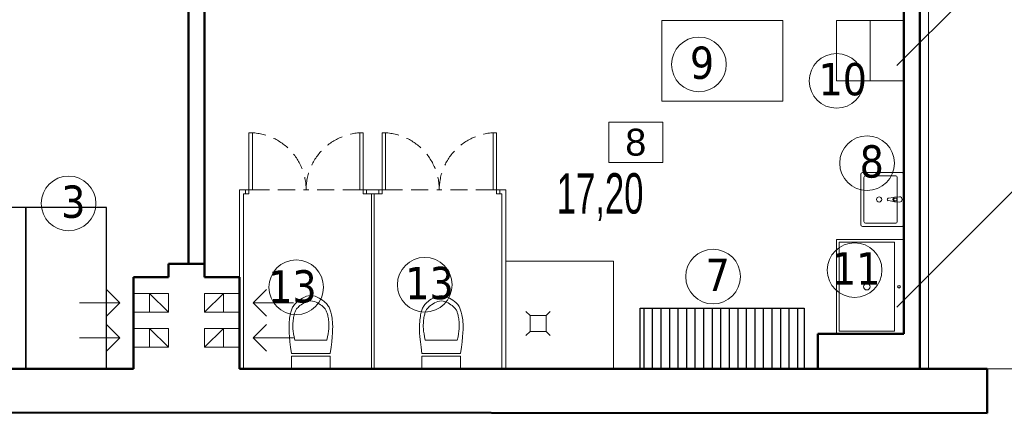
# Model space of a CAD drawing. Header units: millimetres. Extents: x 72202 to 304796, y 21658 to 519946.
# Tile 72 of 95: x 195681 to 196413, y 231333 to 231633. Entities that reach past the tile are written whole.
import ezdxf

# ---------------------------------------------------------------- set-up
doc = ezdxf.new("R2010")
doc.units = ezdxf.units.MM
doc.linetypes.add('DASHED', pattern=[19.05, 12.7, -6.35])
doc.layers.get('Defpoints').update_dxf_attribs({"color": 3})
for name, color, linetype, lineweight in [('DRZWI I OKNA', 30, 'Continuous', 9), ('linia - gruba - projektowana', 170, 'Continuous', 50), ('linia - kreskowanie', 9, 'Continuous', 5), ('linia - meble', 5, 'Continuous', 9), ('linia - rzut - gruba - istn.', 250, 'Continuous', 50), ('LINIA CIENKA', 7, 'Continuous', 13), ('LINIA WYMIAROWANIE', 1, 'Continuous', 9), ('linie - kreskowanie', 9, 'Continuous', 5), ('OPISY', 251, 'Continuous', 9), ('WOD-KAN', 170, 'Continuous', 9), ('wymiary', 1, 'Continuous', 15)]:
    doc.layers.add(name, color=color, linetype=linetype, lineweight=lineweight)
doc.layers.add('LINIA-NIE DRUKOWAĆ', color=3, linetype='Continuous', lineweight=20, plot=False)
doc.styles.add('GENERATED_STYLE_2', font='txt')
doc.styles.add('simplex', font='arial.ttf')
doc.styles.get("Standard").update_dxf_attribs({"font": 'ARIALN.TTF', "width": 0.75})
doc.dimstyles.new('sebek100', dxfattribs={"dimtxt": 17, "dimasz": 10, "dimexe": 10, "dimexo": 20, "dimgap": 4, "dimtad": 1, "dimrnd": 0.5, "dimtxsty": 'Standard', "dimblk": 'OBLIQUE', "dimcen": 8, "dimclre": 1, "dimazin": 0, "dimtm": 1e-09, "dimtfac": 1, "dimtix": 1, "dimtmove": 1, "dimatfit": 3, "dimldrblk": 'zas', "dimfxl": 0, "dimtolj": 2, "dimlwd": -1, "dimlwe": -1, "dimarcsym": 0})

# ---------------------------------------------------------------- blocks, each defined once
blk = doc.blocks.new('_Oblique')
at = {"color": 0, "linetype": 'ByBlock', "lineweight": -2}
blk.add_line((-0.5, -0.5), (0.5, 0.5), dxfattribs=at)
blk = doc.blocks.new('*D257')
at = {"layer": 'Defpoints', "color": 0, "lineweight": -3, "ltscale": 1.2}
for p in [(195765.29, 231441.87), (195765.29, 52077.93), (195793.29, 52077.93)]:
    blk.add_point(p, dxfattribs=at)
at = {"layer": 'LINIA WYMIAROWANIE', "color": 1, "ltscale": 1.2}
for p, q in [((195765.29, 52082.93), (195765.29, 52067.93)), ((195793.29, 52077.93), (195793.29, 52067.93))]:
    blk.add_line(p, q, dxfattribs=at)
at = {"layer": 'LINIA WYMIAROWANIE', "color": 0, "ltscale": 1.2}
blk.add_line((195793.29, 52077.93), (195765.29, 52077.93), dxfattribs=at)
at = {"layer": 'LINIA WYMIAROWANIE', "color": 0, "ltscale": 1.2, "xscale": 10, "yscale": 10, "zscale": 10, "rotation": 180}
blk.add_blockref('_Oblique', (195765.29, 52077.93), dxfattribs=at)
at = {"layer": 'LINIA WYMIAROWANIE', "color": 0, "ltscale": 1.2, "xscale": 10, "yscale": 10, "zscale": 10}
blk.add_blockref('_Oblique', (195793.29, 52077.93), dxfattribs=at)
at = {"layer": 'LINIA WYMIAROWANIE', "color": 0, "lineweight": -3, "ltscale": 1.2, "insert": (195779.29, 52091.12), "char_height": 18, "attachment_point": 5}
blk.add_mtext('\\A2;28', dxfattribs=at)
blk = doc.blocks.new('zas')
blk = doc.blocks.new('DRZWICZKI HPL')
at = {"layer": 'DRZWI I OKNA'}
for p, q in [((11251.92, 1442.26), (11251.92, 1444.76)), ((11254.92, 1442.26), (11254.92, 1444.76)), ((11251.92, 1442.26), (11254.92, 1442.26)), ((11254.92, 1442.26), (11297.42, 1442.26)), ((11254.92, 1439.76), (11254.92, 1442.26)), ((11297.42, 1439.76), (11254.92, 1439.76)), ((11297.42, 1442.26), (11297.42, 1439.76)), ((11251.92, 1357.26), (11254.92, 1357.26)), ((11251.92, 1357.26), (11251.92, 1354.76)), ((11297.42, 1359.76), (11254.92, 1359.76)), ((11254.92, 1359.76), (11254.92, 1357.26)), ((11254.92, 1357.26), (11297.42, 1357.26)), ((11254.92, 1357.26), (11254.92, 1354.76)), ((11297.42, 1357.26), (11297.42, 1359.76))]:
    blk.add_line(p, q, dxfattribs=at)
at = {"layer": 'DRZWI I OKNA', "linetype": 'DASHED'}
for p in [(11254.92, 1439.76), (11254.92, 1359.76)]:
    blk.add_line(p, (11254.92, 1399.76), dxfattribs=at)
for centre, start, end in [((11254.92, 1442.26), 270, 0), ((11254.92, 1357.26), 0, 90)]:
    blk.add_arc(centre, 42.5, start, end, dxfattribs=at)
blk = doc.blocks.new('WPUST PODŁOGOWY')
at = {"layer": 'WOD-KAN'}
for p, q in [((13188.42, 1529.76), (13185.42, 1532.76)), ((13200.42, 1529.76), (13203.42, 1532.76)), ((13185.42, 1514.76), (13188.42, 1517.76)), ((13203.42, 1514.76), (13200.42, 1517.76))]:
    blk.add_line(p, q, dxfattribs=at)
blk.add_lwpolyline([(13188.42, 1517.76), (13200.42, 1517.76), (13200.42, 1529.76), (13188.42, 1529.76)], close=True, dxfattribs=at)
blk = doc.blocks.new('BASEN ZXE STALI NIERDZEWNIEJ')
at = {"layer": 'WOD-KAN', "linetype": 'Continuous', "lineweight": 13}
blk.add_lwpolyline([(13196.17, 1362.34), (13196.17, 1312.34), (13266.17, 1312.34), (13266.17, 1362.34), (13196.17, 1362.34)], dxfattribs=at)
blk.add_lwpolyline([(13198.17, 1355.34), (13198.17, 1314.34), (13264.17, 1314.34), (13264.17, 1355.34)], close=True, dxfattribs=at)
for centre, radius in [((13231.17, 1358.77), 0.997), ((13231.17, 1334.84), 2.41)]:
    blk.add_circle(centre, radius, dxfattribs=at)
blk = doc.blocks.new('UM')
at = {"layer": 'WOD-KAN', "linetype": 'Continuous', "lineweight": 13}
for p, q in [((-30, 38.5), (-30, 1.5)), ((18.5, 40), (-28.5, 40)), ((15.5, 37), (-25.5, 37)), ((20, 1.5), (20, 38.5)), ((-27, 35.5), (-27, 7.5)), ((17, 7.5), (17, 35.5)), ((-6.77, 9.15), (-6.11, 14.44)), ((-3.89, 14.44), (-3.23, 9.15)), ((-28.5, 0), (18.5, 0)), ((-25.5, 6), (15.5, 6)), ((-7.5, 4), (-7.1, 8.2)), ((-6.36, 7.98), (-6.36, 6.49)), ((-6.36, 6.49), (-3.64, 6.49)), ((-3.64, 6.49), (-3.64, 7.98)), ((-2.9, 8.2), (-2.5, 4))]:
    blk.add_line(p, q, dxfattribs=at)
blk.add_circle((-5, 22.96), 2.41, dxfattribs=at)
for centre, radius, start, end in [((-28.5, 38.5), 1.5, 90, 180), ((-25.5, 35.5), 1.5, 90, 180), ((15.5, 35.5), 1.5, 0, 90), ((18.5, 38.5), 1.5, 0, 90), ((-5, 8.01), 2.11, 32.77103, 147.22897), ((-5, 7.98), 1.36, 0, 180), ((-5, 14.3), 1.12, 7.13892, 172.86108), ((-28.5, 1.5), 1.5, 180, 270), ((-25.5, 7.5), 1.5, 180, 270), ((-5, 4), 2.5, 180, 0), ((-5, 8.01), 2.11, 147.22897, 174.83039), ((-5, 8.01), 2.11, 5.16961, 32.77103), ((15.5, 7.5), 1.5, 270, 0), ((18.5, 1.5), 1.5, 270, 0)]:
    blk.add_arc(centre, radius, start, end, dxfattribs=at)

msp = doc.modelspace()

# ---------------------------------------------------------------- hatches: boundary and pattern name
at = {"layer": 'linia - kreskowanie'}
h = msp.add_hatch(dxfattribs=at)
h.set_pattern_fill('ANSI31', color=8, scale=40)
h.set_pattern_definition([(45, (56602.46, 42477.22), (-89.80256, 89.80256), [])])
h.paths.add_polyline_path([(198815.482, 232399.922), (198822.567, 232425.835), (199046.258, 232450.065), (198945.786, 233377.64), (196018.409, 233060.554), (196086.575, 232431.235), (196223.298, 232446.045), (196223.216, 232218.499), (196223.216, 232017.898), (196333.089, 232017.898), (196333.089, 231359.898), (199050.842, 231359.898), (199050.842, 231992.898), (198815.905, 231992.898)])
at = {"layer": 'linie - kreskowanie', "lineweight": -3, "ltscale": 4}
h = msp.add_hatch(dxfattribs=at)
h.set_pattern_fill('ANSI31', color=256, scale=2, angle=45)
h.set_pattern_definition([(90, (-4e-09, 10223.0286), (-6.35, 1e-15), [])])
h.paths.add_polyline_path([(196211.292, 231418.874), (196142.292, 231418.874), (196142.292, 231373.874), (196211.292, 231373.874)])
h.paths.add_polyline_path([(196264.292, 231418.874), (196211.292, 231418.874), (196211.292, 231373.874), (196264.292, 231373.874)])

# ---------------------------------------------------------------- linework, layer by layer
at = {"layer": 'linia - gruba - projektowana'}
for p, q in [((196338.292, 231399.874), (196338.292, 232006.874)), ((196350.292, 231373.874), (196350.292, 232006.874)), ((195791.292, 231441.874), (195791.292, 231451.874)), ((195818.292, 231451.874), (195791.292, 231451.874)), ((195818.292, 231441.874), (195818.292, 231451.874)), ((195765.292, 231373.874), (195765.292, 231441.874)), ((195791.292, 231441.874), (195765.292, 231441.874)), ((195844.292, 231441.874), (195818.292, 231441.874)), ((195844.292, 231373.874), (195844.292, 231441.874)), ((196274.292, 231373.874), (196274.292, 231399.874)), ((196274.292, 231399.874), (196338.292, 231399.874)), ((195765.292, 231373.874), (195369.792, 231373.874)), ((195844.292, 231373.874), (196350.292, 231373.874)), ((196350.292, 231373.874), (196400.292, 231373.874)), ((196350.292, 231373.874), (196400.292, 231373.874)), ((196400.292, 231340.874), (196400.292, 231373.874)), ((196400.292, 231340.874), (195458.465, 231341.522))]:
    msp.add_line(p, q, dxfattribs=at)
at = {"layer": 'linia - gruba - projektowana', "lineweight": -3, "ltscale": 1.2}
for points in [[(195625.292, 231373.874), (195685.292, 231373.874), (195685.292, 231493.874), (195625.292, 231493.874)], [(195685.292, 231373.874), (195745.292, 231373.874), (195745.292, 231493.874), (195685.292, 231493.874)]]:
    msp.add_lwpolyline(points, close=True, dxfattribs=at)
at = {"layer": 'linia - meble'}
for p, q in [((195885.372, 231395.206), (195909.212, 231395.206)), ((195982.372, 231395.206), (196006.212, 231395.206)), ((195882.892, 231385.174), (195911.692, 231385.174)), ((195979.892, 231385.174), (196008.692, 231385.174)), ((195882.892, 231383.174), (195882.892, 231373.374)), ((195882.892, 231383.174), (195911.692, 231383.174)), ((195911.692, 231383.174), (195911.692, 231373.374)), ((195979.892, 231383.174), (195979.892, 231373.374)), ((195979.892, 231383.174), (196008.692, 231383.174)), ((196008.692, 231383.174), (196008.692, 231373.374))]:
    msp.add_line(p, q, dxfattribs=at)
for points in [[(195882.892, 231385.174), (195882.233, 231389.917), (195881.741, 231393.996), (195881.398, 231397.485), (195881.184, 231400.458), (195881.079, 231402.991), (195881.064, 231405.157), (195881.12, 231407.031), (195881.226, 231408.688), (195881.366, 231410.19), (195881.533, 231411.56), (195881.724, 231412.806), (195881.934, 231413.94), (195882.16, 231414.971), (195882.398, 231415.909), (195882.643, 231416.765), (195882.892, 231417.548), (195883.146, 231418.269), (195883.418, 231418.946), (195883.73, 231419.595), (195884.101, 231420.235), (195884.549, 231420.883), (195885.095, 231421.555), (195885.759, 231422.271), (195886.559, 231423.048), (195887.51, 231423.892), (195888.602, 231424.771), (195889.82, 231425.643), (195891.151, 231426.463), (195892.578, 231427.19), (195894.087, 231427.779), (195895.664, 231428.188), (195897.292, 231428.374)], [(195911.692, 231385.174), (195912.352, 231389.917), (195912.843, 231393.996), (195913.187, 231397.485), (195913.401, 231400.458), (195913.506, 231402.991), (195913.52, 231405.157), (195913.465, 231407.031), (195913.359, 231408.688), (195913.219, 231410.19), (195913.052, 231411.56), (195912.861, 231412.806), (195912.651, 231413.94), (195912.425, 231414.971), (195912.187, 231415.909), (195911.942, 231416.765), (195911.692, 231417.548), (195911.439, 231418.269), (195911.166, 231418.946), (195910.854, 231419.595), (195910.484, 231420.235), (195910.035, 231420.883), (195909.489, 231421.555), (195908.826, 231422.271), (195908.026, 231423.048), (195907.075, 231423.892), (195905.983, 231424.771), (195904.764, 231425.643), (195903.434, 231426.463), (195902.007, 231427.19), (195900.498, 231427.779), (195898.921, 231428.188), (195897.292, 231428.374)], [(195979.892, 231385.174), (195979.233, 231389.917), (195978.741, 231393.996), (195978.398, 231397.485), (195978.184, 231400.458), (195978.079, 231402.991), (195978.064, 231405.157), (195978.12, 231407.031), (195978.226, 231408.688), (195978.366, 231410.19), (195978.533, 231411.56), (195978.724, 231412.806), (195978.934, 231413.94), (195979.16, 231414.971), (195979.398, 231415.909), (195979.643, 231416.765), (195979.892, 231417.548), (195980.146, 231418.269), (195980.418, 231418.946), (195980.73, 231419.595), (195981.101, 231420.235), (195981.549, 231420.883), (195982.095, 231421.555), (195982.759, 231422.271), (195983.559, 231423.048), (195984.51, 231423.892), (195985.602, 231424.771), (195986.82, 231425.643), (195988.151, 231426.463), (195989.578, 231427.19), (195991.087, 231427.779), (195992.664, 231428.188), (195994.292, 231428.374)], [(196008.692, 231385.174), (196009.352, 231389.917), (196009.843, 231393.996), (196010.187, 231397.485), (196010.401, 231400.458), (196010.506, 231402.991), (196010.52, 231405.157), (196010.465, 231407.031), (196010.359, 231408.688), (196010.219, 231410.19), (196010.052, 231411.56), (196009.861, 231412.806), (196009.651, 231413.94), (196009.425, 231414.971), (196009.187, 231415.909), (196008.942, 231416.765), (196008.692, 231417.548), (196008.439, 231418.269), (196008.166, 231418.946), (196007.854, 231419.595), (196007.484, 231420.235), (196007.035, 231420.883), (196006.489, 231421.555), (196005.826, 231422.271), (196005.026, 231423.048), (196004.075, 231423.892), (196002.983, 231424.771), (196001.764, 231425.643), (196000.434, 231426.463), (195999.007, 231427.19), (195997.498, 231427.779), (195995.921, 231428.188), (195994.292, 231428.374)], [(195885.372, 231395.206), (195884.845, 231397.625), (195884.452, 231399.797), (195884.177, 231401.746), (195884.006, 231403.495), (195883.922, 231405.066), (195883.91, 231406.484), (195883.954, 231407.772), (195884.039, 231408.953), (195884.151, 231410.047), (195884.285, 231411.061), (195884.437, 231412), (195884.606, 231412.868), (195884.786, 231413.669), (195884.977, 231414.407), (195885.173, 231415.087), (195885.372, 231415.713), (195885.575, 231416.29), (195885.795, 231416.832), (195886.048, 231417.351), (195886.352, 231417.863), (195886.722, 231418.381), (195887.177, 231418.919), (195887.733, 231419.492), (195888.406, 231420.113), (195889.208, 231420.788), (195890.129, 231421.492), (195891.154, 231422.189), (195892.267, 231422.846), (195893.452, 231423.427), (195894.695, 231423.898), (195895.981, 231424.225), (195897.292, 231424.374)], [(195909.212, 231395.206), (195909.74, 231397.625), (195910.133, 231399.797), (195910.408, 231401.746), (195910.579, 231403.495), (195910.663, 231405.066), (195910.675, 231406.484), (195910.631, 231407.772), (195910.546, 231408.953), (195910.434, 231410.047), (195910.3, 231411.061), (195910.147, 231412), (195909.979, 231412.868), (195909.798, 231413.669), (195909.608, 231414.407), (195909.412, 231415.087), (195909.212, 231415.713), (195909.01, 231416.29), (195908.79, 231416.832), (195908.537, 231417.351), (195908.233, 231417.863), (195907.862, 231418.381), (195907.408, 231418.919), (195906.852, 231419.492), (195906.179, 231420.113), (195905.377, 231420.788), (195904.456, 231421.492), (195903.431, 231422.189), (195902.318, 231422.846), (195901.132, 231423.427), (195899.889, 231423.898), (195898.604, 231424.225), (195897.292, 231424.374)], [(195982.372, 231395.206), (195981.845, 231397.625), (195981.452, 231399.797), (195981.177, 231401.746), (195981.006, 231403.495), (195980.922, 231405.066), (195980.91, 231406.484), (195980.954, 231407.772), (195981.039, 231408.953), (195981.151, 231410.047), (195981.285, 231411.061), (195981.437, 231412), (195981.606, 231412.868), (195981.786, 231413.669), (195981.977, 231414.407), (195982.173, 231415.087), (195982.372, 231415.713), (195982.575, 231416.29), (195982.795, 231416.832), (195983.048, 231417.351), (195983.352, 231417.863), (195983.722, 231418.381), (195984.177, 231418.919), (195984.733, 231419.492), (195985.406, 231420.113), (195986.208, 231420.788), (195987.129, 231421.492), (195988.154, 231422.189), (195989.267, 231422.846), (195990.452, 231423.427), (195991.695, 231423.898), (195992.981, 231424.225), (195994.292, 231424.374)], [(196006.212, 231395.206), (196006.74, 231397.625), (196007.133, 231399.797), (196007.408, 231401.746), (196007.579, 231403.495), (196007.663, 231405.066), (196007.675, 231406.484), (196007.631, 231407.772), (196007.546, 231408.953), (196007.434, 231410.047), (196007.3, 231411.061), (196007.147, 231412), (196006.979, 231412.868), (196006.798, 231413.669), (196006.608, 231414.407), (196006.412, 231415.087), (196006.212, 231415.713), (196006.01, 231416.29), (196005.79, 231416.832), (196005.537, 231417.351), (196005.233, 231417.863), (196004.862, 231418.381), (196004.408, 231418.919), (196003.852, 231419.492), (196003.179, 231420.113), (196002.377, 231420.788), (196001.456, 231421.492), (196000.431, 231422.189), (195999.318, 231422.846), (195998.132, 231423.427), (195996.889, 231423.898), (195995.604, 231424.225), (195994.292, 231424.374)]]:
    msp.add_lwpolyline(points, dxfattribs=at)
at = {"layer": 'linia - rzut - gruba - istn.', "color": 7, "ltscale": 1.2}
for p, q in [((195806.292, 231451.874), (195806.292, 231675.874)), ((195818.292, 231451.874), (195818.292, 231675.874))]:
    msp.add_line(p, q, dxfattribs=at)
at = {"layer": 'LINIA CIENKA'}
for p, q in [((196313.292, 231587.907), (196313.292, 231632.907)), ((195844.292, 231506.874), (195844.292, 231373.874)), ((195847.292, 231503.874), (195847.292, 231373.874)), ((195944.292, 231503.874), (195938.792, 231503.874)), ((195942.292, 231503.874), (195942.292, 231373.874)), ((195944.292, 231503.874), (195944.292, 231373.874)), ((196039.292, 231503.874), (196039.292, 231373.874)), ((196042.292, 231506.874), (196042.292, 231373.874)), ((195745.292, 231432.874), (195755.292, 231422.874)), ((195777.292, 231429.874), (195765.292, 231429.874)), ((195777.292, 231429.874), (195791.292, 231415.874)), ((195832.292, 231429.874), (195818.292, 231415.874)), ((195832.292, 231429.874), (195844.292, 231429.874)), ((195864.292, 231432.874), (195854.292, 231422.874)), ((195755.292, 231422.874), (195725.292, 231422.874)), ((195745.292, 231412.874), (195755.292, 231422.874)), ((195854.292, 231422.874), (195884.292, 231422.874)), ((195864.292, 231412.874), (195854.292, 231422.874)), ((195777.292, 231415.874), (195765.292, 231415.874)), ((195832.292, 231415.874), (195844.292, 231415.874)), ((195745.292, 231406.874), (195755.292, 231396.874)), ((195864.292, 231406.874), (195854.292, 231396.874)), ((195777.292, 231403.874), (195765.292, 231403.874)), ((195777.292, 231403.874), (195791.292, 231389.874)), ((195832.292, 231403.874), (195818.292, 231389.874)), ((195832.292, 231403.874), (195844.292, 231403.874)), ((195755.292, 231396.874), (195725.292, 231396.874)), ((195745.292, 231386.874), (195755.292, 231396.874)), ((195854.292, 231396.874), (195884.292, 231396.874)), ((195864.292, 231386.874), (195854.292, 231396.874)), ((195777.292, 231389.874), (195765.292, 231389.874)), ((195832.292, 231389.874), (195844.292, 231389.874))]:
    msp.add_line(p, q, dxfattribs=at)
for points in [[(198976.342, 233392.37), (196042.005, 233074.53), (196110.171, 232445.211), (196246.894, 232460.021), (196246.812, 232232.475), (196246.812, 232232.475), (196246.812, 232031.874), (196356.686, 232031.874), (196356.686, 231373.874), (199074.439, 231373.874), (199074.439, 232006.874), (198839.501, 232006.874), (198839.373, 232130.11)], [(195848.792, 231503.874), (195848.792, 231506.874), (195844.292, 231506.874)], [(195848.792, 231503.874), (195847.292, 231503.874)], [(195938.792, 231503.874), (195938.792, 231506.874), (195947.792, 231506.874)], [(195947.792, 231503.874), (195944.292, 231503.874)], [(195947.792, 231503.874), (195947.792, 231506.874), (195947.792, 231506.874)], [(196037.792, 231503.874), (196037.792, 231506.874), (196042.292, 231506.874)], [(196037.792, 231503.874), (196039.292, 231503.874)]]:
    msp.add_lwpolyline(points, dxfattribs=at)
for points in [[(196158.294, 231632.907), (196248.294, 231632.907), (196248.294, 231572.907), (196158.294, 231572.907)], [(196338.292, 231587.907), (196338.292, 231632.907), (196288.292, 231632.907), (196288.292, 231587.907)], [(196042.292, 231373.874), (196122.292, 231373.874), (196122.292, 231453.874), (196042.292, 231453.874)], [(195791.292, 231429.874), (195777.292, 231429.874), (195777.292, 231415.874), (195791.292, 231415.874)], [(195818.292, 231429.874), (195832.292, 231429.874), (195832.292, 231415.874), (195818.292, 231415.874)], [(195791.292, 231403.874), (195777.292, 231403.874), (195777.292, 231389.874), (195791.292, 231389.874)], [(195818.292, 231403.874), (195832.292, 231403.874), (195832.292, 231389.874), (195818.292, 231389.874)]]:
    msp.add_lwpolyline(points, close=True, dxfattribs=at)
at = {"layer": 'LINIA CIENKA', "lineweight": -3, "ltscale": 4}
msp.add_lwpolyline([(196142.292, 231418.874), (196264.292, 231418.874), (196264.292, 231373.874), (196142.292, 231373.874)], close=True, dxfattribs=at)
at = {"layer": 'LINIA-NIE DRUKOWAĆ'}
msp.add_lwpolyline([(198976.342, 233392.37), (196042.005, 233074.53), (196110.171, 232445.211), (196246.894, 232460.021), (196246.812, 232232.475), (196246.812, 232232.475), (196246.812, 232031.874), (196356.686, 232031.874), (196356.686, 231373.874), (199074.439, 231373.874), (199074.439, 232006.874), (198839.501, 232006.874), (198839.079, 232413.898), (198846.163, 232439.812), (199069.855, 232464.041), (198969.382, 233391.616)], dxfattribs=at)
at = {"layer": 'OPISY'}
msp.add_lwpolyline([(196118.964, 231557.171), (196118.964, 231527.171), (196158.964, 231527.171), (196158.964, 231557.171)], close=True, dxfattribs=at)
at = {"layer": 'wymiary'}
for centre in [(196185.955, 231600.127), (196288.292, 231587.907), (196310.952, 231526.723), (195717.133, 231496.808), (196301.755, 231447.186), (196196.406, 231442.407), (195886.382, 231434.408), (195981.998, 231436.306)]:
    msp.add_circle(centre, 20.326, dxfattribs=at)

# ---------------------------------------------------------------- block references
at = {"layer": 'LINIA CIENKA', "xscale": -1, "rotation": 270}
for name, p in [('DRZWICZKI HPL', (194494.028, 220251.953)), ('DRZWICZKI HPL', (194593.028, 220251.953)), ('WPUST PODŁOGOWY', (194542.528, 218213.118))]:
    msp.add_blockref(name, p, dxfattribs=at)
at = {"layer": 'WOD-KAN', "xscale": -0.8, "yscale": 0.8, "zscale": 0.8, "rotation": 90}
msp.add_blockref('UM', (196338.292, 231495.727), dxfattribs=at)
at = {"layer": 'WOD-KAN', "rotation": 270}
msp.add_blockref('BASEN ZXE STALI NIERDZEWNIEJ', (194975.97, 244666.039), dxfattribs=at)

# ---------------------------------------------------------------- texts
at = {"layer": 'LINIA-NIE DRUKOWAĆ', "insert": (196080.179, 231519.26), "char_height": 30, "width": 125.07, "attachment_point": 1}
msp.add_mtext('\\pt120;17,20', dxfattribs=at)
at = {"layer": 'OPISY', "insert": (196138.964, 231542.171), "char_height": 20, "width": 40, "attachment_point": 5, "style": 'simplex'}
msp.add_mtext('8', dxfattribs=at)
at = {"layer": 'wymiary', "char_height": 24, "attachment_point": 1, "style": 'GENERATED_STYLE_2'}
for s, insert in [('{\\fTahoma|b0|i0|c238|p32;9}', (196179.237, 231613.422)), ('{\\fTahoma|b0|i0|c238|p32;10}', (196274.855, 231601.201)), ('{\\fTahoma|b0|i0|c238|p32; 8}', (196296.451, 231540.018)), ('{\\fTahoma|b0|i0|c238|p32; 3}', (195702.632, 231510.103)), ('{\\fTahoma|b0|i0|c238|p32; 11}', (196275.91, 231460.481)), ('{\\fTahoma|b0|i0|c238|p32; 7}', (196181.904, 231455.702)), ('{\\fTahoma|b0|i0|c238|p32; 13}', (195856.574, 231447.112)), ('{\\fTahoma|b0|i0|c238|p32;13}', (195967.497, 231449.601))]:
    msp.add_mtext(s, dxfattribs=dict(at, insert=insert))

# ---------------------------------------------------------------- dimensions: what is measured, and where the dimension line sits
at = {"layer": 'LINIA WYMIAROWANIE', "lineweight": -3, "ltscale": 1.2}
dim = msp.add_linear_dim(base=(195765.292, 52077.926), p1=(195793.292, 52077.926), p2=(195765.292, 231441.874), dimstyle='sebek100', override={"dimtxt": 18, "dimrnd": 0, "dimfxl": 5, "dimtfill": 1, "dimarcsym": 2}, dxfattribs=at)
dim.commit()
dim.dimension.update_dxf_attribs({"geometry": '*D257', "text_midpoint": (195779.292, 52091.116)})

doc.saveas('drawing.dxf')
